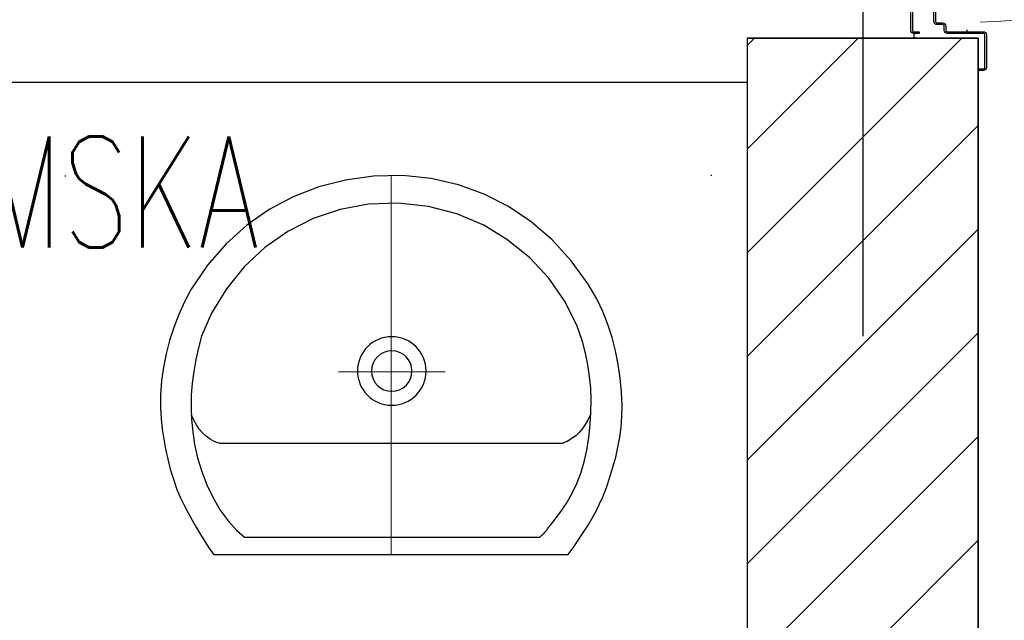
# Model space of a CAD drawing. Header units: millimetres. Extents: x 28600 to 181045, y -399112 to -163690.
# Tile 170 of 256: x 61321 to 61427, y -197610 to -197545. Entities that reach past the tile are written whole.
import ezdxf
from ezdxf.enums import TextEntityAlignment as Align

# ---------------------------------------------------------------- set-up
doc = ezdxf.new("R2010")
doc.units = ezdxf.units.MM
for name, pattern in [('DASHDOT', [25.4, 12.7, -6.35, 0, -6.35]), ('DOT', [6.35, 0, -6.35]), ('Hidden Line', [391.222223, 282.222223, -109])]:
    doc.linetypes.add(name, pattern=pattern)
doc.layers.get('0').update_dxf_attribs({"color": 8})
for name, color, linetype in [('!! 1_drzwi-linia', 8, 'Continuous'), ('!! 1_hatch projektowane ściany', 8, 'Continuous'), ('!! 1_OPIS POM NOWE', 123, 'Continuous'), ('!! 1_PROJ Sciany', 8, 'Continuous'), ('!! 2_wypos-sanitarne', 8, 'Continuous'), ('0-osie-liniA', 8, 'DASHDOT')]:
    doc.layers.add(name, color=color, linetype=linetype)
doc.styles.add('TXT', font='simplex.shx')

# ---------------------------------------------------------------- blocks, each defined once
blk = doc.blocks.new('A$C527aaae0')
at = {"lineweight": 5}
for points in [[(0, 0), (0, -0.4111)], [(0.1863, -0.1214), (0.1863, -0.1211)], [(0.1863, -0.1211), (0.1863, -0.1214)], [(-0.0573, -0.1985), (0.0582, -0.1985)]]:
    blk.add_lwpolyline(points, dxfattribs=at)
for points in [[(0.1915, -0.001), (0.1975, -0.0093), (0.203, -0.0173), (0.2082, -0.025), (0.213, -0.0326), (0.2175, -0.0402), (0.2216, -0.0479), (0.2255, -0.0558), (0.2292, -0.0639), (0.2328, -0.0735), (0.2366, -0.0845), (0.2399, -0.0953), (0.2429, -0.1061), (0.2453, -0.1169), (0.2473, -0.1278), (0.2487, -0.1389), (0.2495, -0.1502), (0.2498, -0.1618), (0.2492, -0.1766), (0.2478, -0.1918), (0.2457, -0.2067), (0.2428, -0.2214), (0.239, -0.2358), (0.2344, -0.25), (0.2289, -0.2639), (0.2225, -0.2775), (0.2132, -0.2936), (0.1947, -0.319), (0.174, -0.3415), (0.1513, -0.361), (0.1268, -0.3776), (0.1005, -0.391), (0.0726, -0.4011), (0.0432, -0.4079), (0.0125, -0.4112), (-0.0191, -0.4105), (-0.0495, -0.4063), (-0.0786, -0.3988), (-0.1062, -0.3881), (-0.1321, -0.3743), (-0.1563, -0.3574), (-0.1786, -0.3374), (-0.1988, -0.3143), (-0.2168, -0.2883), (-0.2237, -0.2746), (-0.2299, -0.2608), (-0.2353, -0.2468), (-0.24, -0.2327), (-0.2438, -0.2183), (-0.2467, -0.2037), (-0.2487, -0.1888), (-0.2498, -0.1735), (-0.2497, -0.1595), (-0.249, -0.1479), (-0.2479, -0.1367), (-0.2463, -0.1256), (-0.2444, -0.1148), (-0.242, -0.104), (-0.2392, -0.0932), (-0.2359, -0.0823), (-0.2322, -0.0712), (-0.2282, -0.0623), (-0.2242, -0.0541), (-0.22, -0.0461), (-0.2157, -0.0381), (-0.2113, -0.0303), (-0.2067, -0.0225), (-0.2019, -0.0148), (-0.1969, -0.0071), (-0.1921, -0.001)], [(0.1608, -0.0198), (0.1622, -0.0209), (0.1634, -0.022), (0.1645, -0.023), (0.1654, -0.024), (0.1663, -0.025), (0.1672, -0.0261), (0.1682, -0.0273), (0.1692, -0.0287), (0.1739, -0.0344), (0.1821, -0.0451), (0.1893, -0.0557), (0.1954, -0.0665), (0.2007, -0.0776), (0.2051, -0.0891), (0.2087, -0.1012), (0.2116, -0.114), (0.2138, -0.1277), (0.2152, -0.1416), (0.216, -0.1551), (0.2162, -0.1682), (0.2158, -0.181), (0.2146, -0.1937), (0.2128, -0.2063), (0.2103, -0.2189), (0.2069, -0.2316), (0.2007, -0.2493), (0.1874, -0.2756), (0.1704, -0.3001), (0.1499, -0.3221), (0.1263, -0.3413), (0.1, -0.3573), (0.0711, -0.3696), (0.0402, -0.3777), (0.0074, -0.3812), (-0.0248, -0.3802), (-0.0555, -0.3745), (-0.0846, -0.3645), (-0.1119, -0.3506), (-0.1369, -0.3331), (-0.1592, -0.3122), (-0.1785, -0.2885), (-0.1945, -0.2622), (-0.2053, -0.2373), (-0.2088, -0.2247), (-0.2117, -0.2119), (-0.2139, -0.1991), (-0.2155, -0.1862), (-0.2165, -0.1732), (-0.2167, -0.1601), (-0.2161, -0.147), (-0.2148, -0.1337), (-0.2129, -0.12), (-0.2097, -0.1056), (-0.2052, -0.0909), (-0.1995, -0.0763), (-0.1928, -0.0622), (-0.1851, -0.049), (-0.1767, -0.0372), (-0.1676, -0.0271), (-0.159, -0.0198)]]:
    blk.add_lwpolyline(points, close=True)
blk.add_lwpolyline([(0.2151, -0.1518), (0.2126, -0.1464), (0.21, -0.1415), (0.2071, -0.1372), (0.2038, -0.1333), (0.2, -0.1297), (0.1955, -0.1264), (0.1903, -0.1232), (0.1842, -0.1211), (-0.1851, -0.1211), (-0.1909, -0.1228), (-0.1959, -0.1256), (-0.2003, -0.1289), (-0.2043, -0.1326), (-0.2078, -0.1367), (-0.2109, -0.1413), (-0.2137, -0.1463), (-0.2163, -0.1518), (-0.2163, -0.1521)])
at = {"linetype": 'DOT'}
blk.add_lwpolyline([(-0.3533, -0.4109), (0.3467, -0.4109), (0.3467, -1.0109), (-0.3533, -1.0109)], close=True, dxfattribs=at)
for radius in [0.0371, 0.0219]:
    blk.add_circle((0.0005, -0.1995), radius)
blk = doc.blocks.new('drzwi 90- sc 12')
for p, q in [((-13715.57, 20308.32), (-13715.57, 20308.56)), ((-13715.57, 20307.69), (-13715.57, 20308.56)), ((-13715.57, 20307.82), (-13715.57, 20308.56)), ((-13715.57, 20307.72), (-13715.37, 20307.72)), ((-13715.77, 20301.96), (-13716.27, 20301.96))]:
    blk.add_line(p, q)
at = {"ltscale": 0.2}
for points in [[(-13715.57, 20307.51), (-13715.57, 20309.48, 0.414214), (-13715.91, 20309.82), (-13719.43, 20309.82, 0.414214), (-13719.77, 20309.48), (-13719.77, 20308.92), (-13719.59, 20308.92), (-13719.59, 20309.48, -0.414214), (-13719.43, 20309.64), (-13716.97, 20309.64)], [(-13716.97, 20309.64), (-13715.91, 20309.64, -0.414214), (-13715.75, 20309.48), (-13715.75, 20307.51)], [(-13715.75, 20307.76), (-13715.75, 20305.58, 0.414214), (-13715.41, 20305.24), (-13714.96, 20305.24, -0.414214), (-13714.8, 20305.08), (-13714.8, 20304.48, 0.414214), (-13714.46, 20304.14), (-13713.28, 20304.14, 0.414214)], [(-13712.91, 20301.8), (-13715.43, 20301.8, -0.414214), (-13715.59, 20301.96), (-13715.59, 20302.52), (-13715.77, 20302.52), (-13715.77, 20301.96, 0.414214), (-13715.43, 20301.62), (-13712.91, 20301.62, 0.414214)], [(-13713.28, 20304.32), (-13714.46, 20304.32, -0.414214), (-13714.62, 20304.48), (-13714.62, 20305.08, 0.414214), (-13714.96, 20305.42), (-13715.41, 20305.42, -0.414214), (-13715.57, 20305.58), (-13715.57, 20307.64)]]:
    blk.add_lwpolyline(points, format="xyb", dxfattribs=at)
at = {"lineweight": 30}
for points in [[(-13716.27, 20308.92), (-13721.27, 20308.92)], [(-13716.27, 20308.92), (-13716.27, 20296.92)]]:
    blk.add_lwpolyline(points, dxfattribs=at)
at = {"linetype": 'Hidden Line', "lineweight": 9, "ltscale": 0.05}
blk.add_arc((-13615.5, 20305.14), 99.12, 94.8005, 177.6944, dxfattribs=at)

msp = doc.modelspace()

# ---------------------------------------------------------------- hatches: boundary and pattern name
at = {"layer": '!! 1_hatch projektowane ściany'}
h = msp.add_hatch(dxfattribs=at)
h.set_pattern_fill('ANSI31', color=256, scale=2.5)
h.set_pattern_definition([(45, (0, -1.54), (-5.61266008, 5.61266008), [])])
h.paths.add_polyline_path([(61399.56735, -197716.24603), (61424.56735, -197716.24603), (61424.56735, -197546.87813), (61399.56735, -197546.87813)])

# ---------------------------------------------------------------- linework, layer by layer
msp.add_lwpolyline([(61399.56735, -197716.24603), (61424.56735, -197716.24603), (61424.56735, -197546.87813), (61399.56735, -197546.87813)], close=True, dxfattribs=at)
at = {"layer": '!! 1_PROJ Sciany'}
for points in [[(61399.56735, -197546.87813), (61399.56735, -197716.24603)], [(61399.56735, -197546.87813), (61424.56735, -197546.87813)], [(61424.56735, -197546.87813), (61424.56735, -197716.24603)]]:
    msp.add_lwpolyline(points, dxfattribs=at)
at = {"layer": '!! 2_wypos-sanitarne'}
msp.add_lwpolyline([(61147.43682, -197551.62813), (61399.56735, -197551.62813)], dxfattribs=at)
at = {"layer": '0-osie-liniA', "ltscale": 5}
msp.add_lwpolyline([(61412.06735, -193575.54863), (61412.06735, -199799.35902)], dxfattribs=at)

# ---------------------------------------------------------------- block references
at = {"layer": '!! 1_drzwi-linia', "xscale": -1, "rotation": 270}
msp.add_blockref('drzwi 90- sc 12', (41115.64301, -183830.60843), dxfattribs=at)
at = {"layer": '!! 2_wypos-sanitarne', "xscale": -100, "yscale": 100, "zscale": 100, "rotation": 180}
msp.add_blockref('A$C527aaae0', (61361.04543, -197602.87025), dxfattribs=at)

# ---------------------------------------------------------------- texts
at = {"layer": '!! 1_OPIS POM NOWE', "style": 'TXT', "width": 0.7}
msp.add_text('TOALETA DAMSKA', height=12, dxfattribs=at).set_placement((61299.17851, -197569.53426), align=Align.CENTER)

doc.saveas('drawing.dxf')
